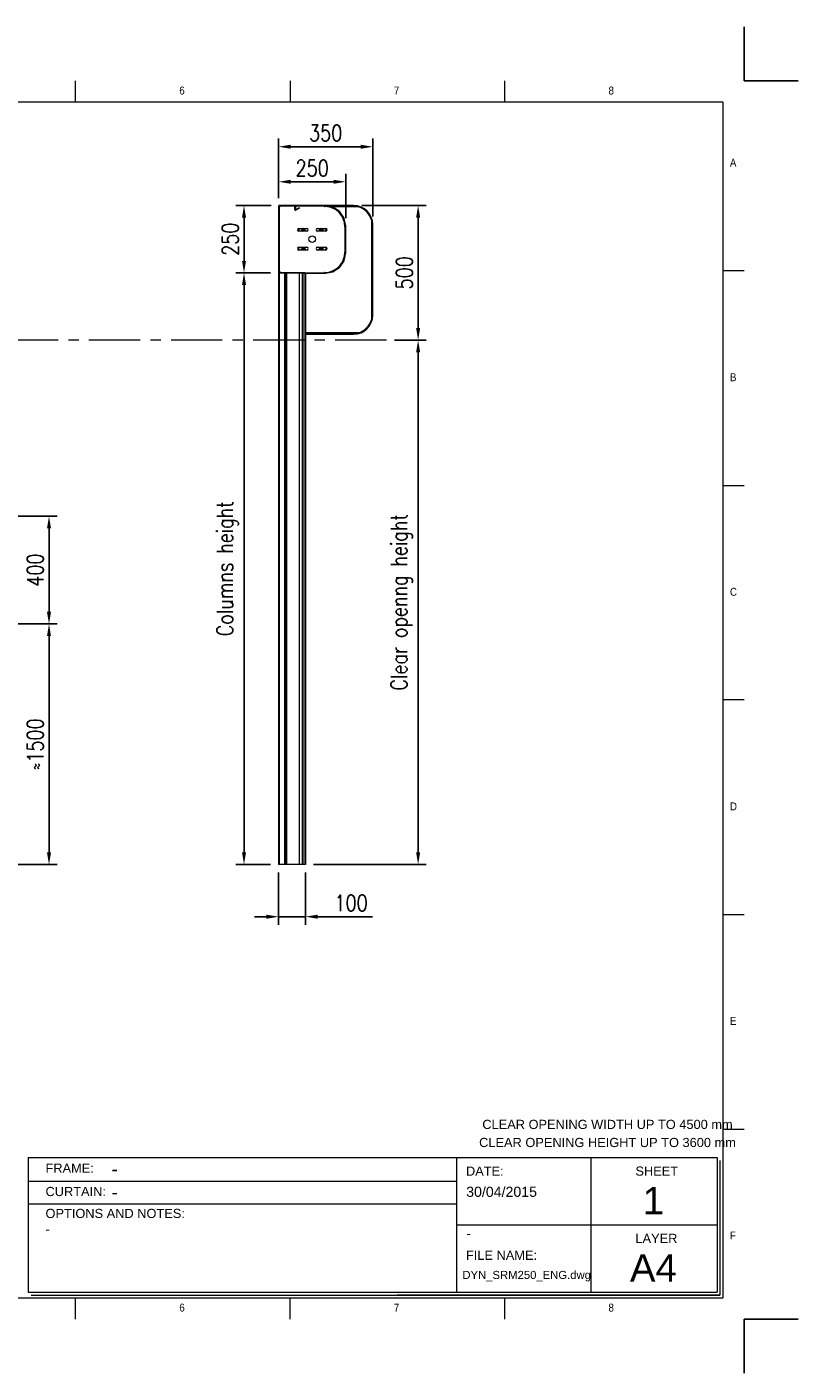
# Model space of a CAD drawing. Header units: millimetres. Extents: x 1545 to 17790, y 764 to 5765.
# Tile 5 of 5: x 5640 to 8504, y 764 to 5765. Entities that reach past the tile are written whole.
import ezdxf

# ---------------------------------------------------------------- set-up
doc = ezdxf.new("R2010")
doc.units = ezdxf.units.MM
doc.header["$LTSCALE"] = 50
doc.header["$PDSIZE"] = -1
doc.linetypes.add('CENTERX2', pattern=[20.32, 12.7, -2.54, 2.54, -2.54])
doc.layers.add('FORMAT', color=7, linetype='Continuous')
doc.styles.add('NYIP', font='romans.shx', dxfattribs={"width": 0.8})
doc.styles.add('SLDTEXTSTYLE0', font='GOTHIC.TTF', dxfattribs={"width": 0.913})
doc.styles.get("Standard").update_dxf_attribs({"font": 'GOTHIC.TTF'})
doc.dimstyles.new('STANDARD35', dxfattribs={"dimscale": 35, "dimtxt": 2, "dimasz": 1.5, "dimexe": 1, "dimexo": 1, "dimgap": 0.7, "dimtad": 1, "dimdec": 0, "dimdsep": 46, "dimtxsty": 'NYIP', "dimcen": 0, "dimclrd": 1, "dimclre": 1, "dimclrt": 2, "dimadec": 0, "dimazin": 0, "dimtfac": 1, "dimtdec": 0, "dimtix": 1, "dimtmove": 0, "dimatfit": 3, "dimfxl": 0, "dimtvp": 1, "dimtolj": 1, "dimtzin": 0, "dimarcsym": 0})

# ---------------------------------------------------------------- blocks, each defined once
blk = doc.blocks.new('A$C7C9C4F3F')
at = {"color": 7, "lineweight": 5}
for p, q in [((8295, 11245), (8295, 11504)), ((0, 1766), (199, 1766))]:
    blk.add_line(p, q, dxfattribs=at)
at = {"layer": 'FORMAT', "color": 7, "lineweight": 5}
for p, q in [((2216, 11304), (2216, 11504)), ((4209, 11504), (4209, 11304)), ((6202, 11304), (6202, 11504)), ((10188, 11304), (10188, 11504)), ((12181, 11504), (12181, 11304)), ((14174, 11304), (14174, 11504)), ((16199, 11304), (199, 11304)), ((199, 11304), (199, 199)), ((16199, 11304), (16199, 199)), ((199, 9738), (0, 9738)), ((16399, 9738), (16199, 9738)), ((0, 7745), (199, 7745)), ((16199, 7745), (16399, 7745)), ((0, 5752), (199, 5752)), ((16399, 5752), (16199, 5752)), ((0, 3759), (199, 3759)), ((16199, 3759), (16399, 3759)), ((16199, 1766), (16399, 1766)), ((8295, 0), (8295, 258)), ((199, 199), (16199, 199)), ((2224, 0), (2224, 199)), ((4018, 199), (4018, 0)), ((6210, 0), (6210, 199)), ((10188, 0), (10188, 199)), ((12181, 0), (12181, 199)), ((14174, 0), (14174, 199))]:
    blk.add_line(p, q, dxfattribs=at)
at = {"color": 7, "lineweight": 5, "char_height": 73.8, "attachment_point": 1, "style": 'SLDTEXTSTYLE0'}
for s, insert in [('1', (1203, 11450)), ('2', (3180, 11450)), ('3', (5173, 11450)), ('4', (7166, 11450)), ('5', (9159, 11450)), ('6', (11152, 11450)), ('7', (13145, 11450)), ('8', (15138, 11450)), ('A', (66, 10780)), ('A', (16266, 10780)), ('B', (66, 8787)), ('B', (16266, 8787)), ('C', (66, 6794)), ('C', (16266, 6794)), ('D', (66, 4801)), ('D', (16266, 4801)), ('E', (66, 2808)), ('1', (1012, 145)), ('2', (2988, 145)), ('3', (4981, 145)), ('4', (6974, 145))]:
    blk.add_mtext(s, dxfattribs=dict(at, insert=insert))
at = {"layer": 'FORMAT', "color": 7, "lineweight": 5, "char_height": 73.8, "attachment_point": 1, "style": 'SLDTEXTSTYLE0'}
for s, insert in [('E', (16266, 2808)), ('F', (66, 815)), ('F', (16266, 815)), ('5', (9159, 145)), ('6', (11152, 145)), ('7', (13145, 145)), ('8', (15138, 145))]:
    blk.add_mtext(s, dxfattribs=dict(at, insert=insert))
blk = doc.blocks.new('*D38')
at = {"color": 1, "lineweight": -2, "transparency": 16777216}
for p, q in [((6574.4, 5128.9), (6574.4, 5349.9)), ((6619.4, 5319.9), (6879.4, 5319.9)), ((6924.4, 5060.4), (6924.4, 5349.9))]:
    blk.add_line(p, q, dxfattribs=at)
at = {"color": 1, "transparency": 16777216}
for points in [[(6619.4, 5327.4), (6619.4, 5312.4), (6574.4, 5319.9)], [(6879.4, 5327.4), (6879.4, 5312.4), (6924.4, 5319.9)]]:
    blk.add_solid(points, dxfattribs=at)
at = {"layer": 'Defpoints', "color": 0, "transparency": 16777216}
for p in [(6924.4, 5319.9), (6574.4, 5098.9), (6924.4, 5030.4)]:
    blk.add_point(p, dxfattribs=at)
at = {"color": 2, "lineweight": 0, "transparency": 16777216, "insert": (6749.4, 5370.9), "char_height": 60, "attachment_point": 5, "style": 'NYIP'}
blk.add_mtext('\\A1;350', dxfattribs=at)
blk = doc.blocks.new('*D39')
at = {"color": 1, "lineweight": -2, "transparency": 16777216}
for p, q in [((6574.4, 5128.9), (6574.4, 5219.7)), ((6824.1, 5054.7), (6824.1, 5219.7)), ((6619.4, 5189.7), (6779.1, 5189.7))]:
    blk.add_line(p, q, dxfattribs=at)
at = {"color": 1, "transparency": 16777216}
for points in [[(6619.4, 5197.2), (6619.4, 5182.2), (6574.4, 5189.7)], [(6779.1, 5197.2), (6779.1, 5182.2), (6824.1, 5189.7)]]:
    blk.add_solid(points, dxfattribs=at)
at = {"layer": 'Defpoints', "color": 0, "transparency": 16777216}
for p in [(6824.1, 5189.7), (6574.4, 5098.9), (6824.1, 5024.7)]:
    blk.add_point(p, dxfattribs=at)
at = {"color": 2, "lineweight": 0, "transparency": 16777216, "insert": (6699.2, 5240.7), "char_height": 60, "attachment_point": 5, "style": 'NYIP'}
blk.add_mtext('\\A1;250', dxfattribs=at)
blk = doc.blocks.new('*D40')
at = {"color": 1, "lineweight": -2, "transparency": 16777216}
for p, q in [((6546.9, 5101.4), (6416.1, 5101.4)), ((6446.1, 5056.4), (6446.1, 4895.9)), ((6544.4, 4850.9), (6416.1, 4850.9))]:
    blk.add_line(p, q, dxfattribs=at)
at = {"color": 1, "transparency": 16777216}
for points in [[(6438.6, 5056.4), (6453.6, 5056.4), (6446.1, 5101.4)], [(6438.6, 4895.9), (6453.6, 4895.9), (6446.1, 4850.9)]]:
    blk.add_solid(points, dxfattribs=at)
at = {"layer": 'Defpoints', "color": 0, "transparency": 16777216}
for p in [(6576.9, 5101.4), (6446.1, 4850.9), (6574.4, 4850.9)]:
    blk.add_point(p, dxfattribs=at)
at = {"color": 2, "lineweight": 0, "transparency": 16777216, "insert": (6395.1, 4976.2), "char_height": 60, "attachment_point": 5, "rotation": 90, "style": 'NYIP'}
blk.add_mtext('\\A1;250', dxfattribs=at)
blk = doc.blocks.new('*D41')
at = {"color": 1, "lineweight": -2, "transparency": 16777216}
for p, q in [((6544.4, 4850.9), (6416.1, 4850.9)), ((6446.1, 4805.9), (6446.1, 2697.9)), ((6544.4, 2652.9), (6416.1, 2652.9))]:
    blk.add_line(p, q, dxfattribs=at)
at = {"color": 1, "transparency": 16777216}
for points in [[(6438.6, 4805.9), (6453.6, 4805.9), (6446.1, 4850.9)], [(6438.6, 2697.9), (6453.6, 2697.9), (6446.1, 2652.9)]]:
    blk.add_solid(points, dxfattribs=at)
at = {"layer": 'Defpoints', "color": 0, "transparency": 16777216}
for p in [(6574.4, 4850.9), (6446.1, 2652.9), (6574.4, 2652.9)]:
    blk.add_point(p, dxfattribs=at)
at = {"color": 2, "lineweight": 0, "transparency": 16777216, "insert": (6385.1, 3751.9), "char_height": 60, "attachment_point": 5, "rotation": 90, "style": 'NYIP'}
blk.add_mtext('\\A1;Columns height', dxfattribs=at)
blk = doc.blocks.new('*D42')
at = {"color": 1, "lineweight": -2, "transparency": 16777216}
for p, q in [((6883.4, 5101.4), (7122.9, 5101.4)), ((7092.9, 5056.4), (7092.9, 4646.4)), ((7005, 4601.4), (7122.9, 4601.4))]:
    blk.add_line(p, q, dxfattribs=at)
at = {"color": 1, "transparency": 16777216}
for points in [[(7085.4, 5056.4), (7100.4, 5056.4), (7092.9, 5101.4)], [(7085.4, 4646.4), (7100.4, 4646.4), (7092.9, 4601.4)]]:
    blk.add_solid(points, dxfattribs=at)
at = {"layer": 'Defpoints', "color": 0, "transparency": 16777216}
for p in [(6853.4, 5101.4), (6975, 4601.4), (7092.9, 4601.4)]:
    blk.add_point(p, dxfattribs=at)
at = {"color": 2, "lineweight": 0, "transparency": 16777216, "insert": (7041.9, 4851.4), "char_height": 60, "attachment_point": 5, "rotation": 90, "style": 'NYIP'}
blk.add_mtext('\\A1;500', dxfattribs=at)
blk = doc.blocks.new('*D45')
at = {"color": 1, "lineweight": -2, "transparency": 16777216}
for p, q in [((7005, 4601.4), (7122.9, 4601.4)), ((7092.9, 2697.9), (7092.9, 4556.4)), ((6704.4, 2652.9), (7122.9, 2652.9))]:
    blk.add_line(p, q, dxfattribs=at)
at = {"color": 1, "transparency": 16777216}
for points in [[(7085.4, 4556.4), (7100.4, 4556.4), (7092.9, 4601.4)], [(7085.4, 2697.9), (7100.4, 2697.9), (7092.9, 2652.9)]]:
    blk.add_solid(points, dxfattribs=at)
at = {"layer": 'Defpoints', "color": 0, "transparency": 16777216}
for p in [(6975, 4601.4), (7092.9, 4601.4), (6674.4, 2652.9)]:
    blk.add_point(p, dxfattribs=at)
at = {"color": 2, "lineweight": 0, "transparency": 16777216, "insert": (7031.9, 3627.2), "char_height": 60, "attachment_point": 5, "rotation": 90, "style": 'NYIP'}
blk.add_mtext('\\A1;Clear openng height', dxfattribs=at)
blk = doc.blocks.new('*D46')
at = {"color": 1, "lineweight": -2, "transparency": 16777216}
for p, q in [((5584.1, 3546.9), (5751.6, 3546.9)), ((5721.6, 2697.9), (5721.6, 3501.9)), ((5045.3, 2652.9), (5751.6, 2652.9))]:
    blk.add_line(p, q, dxfattribs=at)
at = {"color": 1, "transparency": 16777216}
for points in [[(5714.1, 3501.9), (5729.1, 3501.9), (5721.6, 3546.9)], [(5714.1, 2697.9), (5729.1, 2697.9), (5721.6, 2652.9)]]:
    blk.add_solid(points, dxfattribs=at)
at = {"layer": 'Defpoints', "color": 0, "transparency": 16777216}
for p in [(5554.1, 3546.9), (5721.6, 3546.9), (5015.3, 2652.9)]:
    blk.add_point(p, dxfattribs=at)
at = {"color": 2, "lineweight": 0, "transparency": 16777216, "insert": (5670.6, 3099.9), "char_height": 60, "attachment_point": 5, "rotation": 90, "style": 'NYIP'}
blk.add_mtext('\\A1;≈1500', dxfattribs=at)
blk = doc.blocks.new('*D47')
at = {"color": 1, "lineweight": -2, "transparency": 16777216}
for p, q in [((5584.1, 3946.9), (5751.6, 3946.9)), ((5721.6, 3591.9), (5721.6, 3901.9)), ((5584.1, 3546.9), (5751.6, 3546.9))]:
    blk.add_line(p, q, dxfattribs=at)
at = {"color": 1, "transparency": 16777216}
for points in [[(5714.1, 3901.9), (5729.1, 3901.9), (5721.6, 3946.9)], [(5714.1, 3591.9), (5729.1, 3591.9), (5721.6, 3546.9)]]:
    blk.add_solid(points, dxfattribs=at)
at = {"layer": 'Defpoints', "color": 0, "transparency": 16777216}
for p in [(5554.1, 3946.9), (5721.6, 3946.9), (5554.1, 3546.9)]:
    blk.add_point(p, dxfattribs=at)
at = {"color": 2, "lineweight": 0, "transparency": 16777216, "insert": (5670.6, 3746.9), "char_height": 60, "attachment_point": 5, "rotation": 90, "style": 'NYIP'}
blk.add_mtext('\\A1;400', dxfattribs=at)
blk = doc.blocks.new('*D49')
at = {"color": 1, "lineweight": -2, "transparency": 16777216}
for p, q in [((6574.4, 2622.9), (6574.4, 2429.1)), ((6674.4, 2622.9), (6674.4, 2429.1)), ((6529.4, 2459.1), (6484.4, 2459.1)), ((6574.4, 2459.1), (6674.4, 2459.1)), ((6719.4, 2459.1), (6923, 2459.1))]:
    blk.add_line(p, q, dxfattribs=at)
at = {"color": 1, "transparency": 16777216}
for points in [[(6529.4, 2466.6), (6529.4, 2451.6), (6574.4, 2459.1)], [(6719.4, 2466.6), (6719.4, 2451.6), (6674.4, 2459.1)]]:
    blk.add_solid(points, dxfattribs=at)
at = {"layer": 'Defpoints', "color": 0, "transparency": 16777216}
for p in [(6574.4, 2652.9), (6674.4, 2652.9), (6674.4, 2459.1)]:
    blk.add_point(p, dxfattribs=at)
at = {"color": 2, "lineweight": 0, "transparency": 16777216, "insert": (6843.7, 2510.1), "char_height": 60, "attachment_point": 5, "style": 'NYIP'}
blk.add_mtext('\\A1;100', dxfattribs=at)

msp = doc.modelspace()

# ---------------------------------------------------------------- linework, layer by layer
at = {"color": 2}
for p, q in [((8304.3, 5565), (8304.3, 5765)), ((8304.3, 5565), (8504.3, 5565)), ((8304.3, 963.5), (8504.3, 963.5)), ((8304.3, 963.5), (8304.3, 763.5))]:
    msp.add_line(p, q, dxfattribs=at)
at = {"color": 7, "lineweight": 5}
for p, q in [((6575.9, 5098.9), (6574.4, 5098.9)), ((6574.4, 5098.9), (6574.4, 4851.9)), ((6575, 5101.4), (6575, 5100.5)), ((6576.9, 5101.4), (6575, 5101.4)), ((6575.9, 5098.9), (6575.9, 4851.9)), ((6575.9, 5096.6), (6576.4, 5096.6)), ((6576, 5099.4), (6579.5, 5099.4)), ((6576.4, 5096.6), (6576.4, 4854.9)), ((6579.5, 5096.6), (6576.4, 5096.6)), ((6576.9, 5101.4), (6576.9, 5099.9)), ((6633.9, 5101.4), (6576.9, 5101.4)), ((6633.9, 5099.9), (6576.9, 5099.9)), ((6579.5, 5099.4), (6579.5, 5099.9)), ((6579.5, 5099.4), (6579.5, 5096.6)), ((6745.5, 5099.4), (6579.5, 5099.4)), ((6633.9, 5099.9), (6633.9, 5101.4)), ((6853.4, 5101.4), (6633.9, 5101.4)), ((6636.4, 5098.9), (6634.9, 5098.9)), ((6634.9, 5086.2), (6634.9, 5098.9)), ((6634.9, 5086.2), (6636.4, 5086.2)), ((6636.9, 5097.5), (6635.7, 5097.5)), ((6635.7, 5097.5), (6635.7, 5084.9)), ((6635.7, 5084.9), (6636.9, 5084.9)), ((6635.9, 5100.4), (6637.1, 5100.4)), ((6636.2, 5099.9), (6636.6, 5099.9)), ((6636.4, 5086.2), (6636.4, 5098.9)), ((6636.9, 5097.5), (6636.9, 5084.9)), ((6651.5, 5093.2), (6637.9, 5085.4)), ((6637.9, 5085.4), (6638.6, 5084.1)), ((6652.2, 5091.9), (6638.6, 5084.1)), ((6639.3, 5101.1), (6639.3, 5099.9)), ((6747.7, 5101.1), (6639.3, 5101.1)), ((6747.7, 5099.9), (6639.3, 5099.9)), ((6652.2, 5091.9), (6651.5, 5093.2)), ((6745.5, 5099.9), (6745.5, 5099.4)), ((6745.5, 5099.4), (6745.5, 5097.9)), ((6745.5, 5097.9), (6745.9, 5097.9)), ((6747.7, 5099.9), (6747.7, 5101.1)), ((6748.4, 5101), (6748.1, 5099.9)), ((6776.1, 5094.3), (6748.1, 5099.9)), ((6776.4, 5095.5), (6748.4, 5101)), ((6751.5, 5100.4), (6853.4, 5100.4)), ((6761.8, 5097.1), (6756.6, 5097.1)), ((6871, 5097.1), (6768, 5097.1)), ((6776.1, 5094.3), (6776.4, 5095.5)), ((6777.7, 5094.9), (6777, 5093.9)), ((6800.5, 5078.2), (6777, 5093.9)), ((6801.2, 5079.2), (6777.7, 5094.9)), ((6800.5, 5078.2), (6801.2, 5079.2)), ((6802.2, 5078.2), (6801.2, 5077.6)), ((6816.9, 5054), (6801.2, 5077.6)), ((6817.9, 5054.7), (6802.2, 5078.2)), ((6816.9, 5054), (6817.9, 5054.7)), ((6818.5, 5053.4), (6817.3, 5053.2)), ((6822.9, 5025.1), (6817.3, 5053.2)), ((6824, 5025.4), (6818.5, 5053.4)), ((6649.4, 5006.2), (6649.4, 5013.9)), ((6649.6, 5016.7), (6679.1, 5016.7)), ((6679.1, 5006.2), (6649.6, 5006.2)), ((6666.1, 5013.8), (6659.8, 5007.5)), ((6667.3, 5010.1), (6667.4, 5010.7)), ((6719.6, 5016.7), (6749.1, 5016.7)), ((6749.1, 5006.2), (6719.6, 5006.2)), ((6736.3, 5010.1), (6731.4, 5015.1)), ((6749.4, 5013.9), (6749.4, 5006.2)), ((6751.9, 5015.9), (6751.9, 5006.9)), ((6822.4, 5022.9), (6820.9, 5022.9)), ((6822.4, 4927.9), (6822.4, 5022.9)), ((6822.4, 5022.9), (6822.9, 5022.9)), ((6822.9, 5025.1), (6824, 5025.4)), ((6824.1, 5024.7), (6822.9, 5024.7)), ((6822.9, 4926.1), (6822.9, 5024.7)), ((6824.1, 4926.1), (6824.1, 5024.7)), ((6919.5, 5048.6), (6919.5, 4676.9)), ((6923.4, 5030.4), (6922.8, 5030.4)), ((6923, 5026.2), (6923.4, 5026.2)), ((6923.4, 5030.4), (6923.4, 4694.4)), ((6924.4, 4694.4), (6924.4, 5030.4)), ((6649.4, 4938.9), (6649.4, 4946.7)), ((6649.6, 4946.7), (6679.1, 4946.7)), ((6679.1, 4936.2), (6649.6, 4936.2)), ((6660, 4945.2), (6666.4, 4938.9)), ((6719.6, 4946.7), (6749.1, 4946.7)), ((6749.1, 4936.2), (6719.6, 4936.2)), ((6730.9, 4937.3), (6736.3, 4942.6)), ((6749.4, 4946.7), (6749.4, 4938.9)), ((6751.9, 4945.9), (6751.9, 4936.9)), ((6817.3, 4897.7), (6822.9, 4925.7)), ((6818.5, 4897.4), (6824, 4925.4)), ((6822.4, 4927.9), (6820.9, 4927.9)), ((6822.9, 4927.9), (6822.4, 4927.9)), ((6822.9, 4926.1), (6824.1, 4926.1)), ((6824, 4925.4), (6822.9, 4925.7)), ((6574.4, 4851.9), (6575.9, 4851.9)), ((6574.4, 4850.9), (6574.4, 4851.9)), ((6576.4, 4854.9), (6575.9, 4854.9)), ((6577.9, 4854.2), (6575.9, 4854.2)), ((6576.4, 4854.9), (6579.8, 4854.9)), ((6577.9, 4854.2), (6577.9, 4854.9)), ((6578.4, 4854.2), (6577.9, 4854.2)), ((6578.3, 4850.9), (6578.3, 4854.2)), ((6578.4, 4854.9), (6578.4, 4854.2)), ((6579.5, 4854.2), (6578.4, 4854.2)), ((6579.5, 4853.4), (6579.5, 4854.2)), ((6579.5, 4852.9), (6579.5, 4853.4)), ((6579.5, 4853.4), (6579.8, 4853.4)), ((6579.8, 4852.9), (6579.5, 4852.9)), ((6579.5, 4850.9), (6579.5, 4852.9)), ((6579.8, 4854.9), (6579.8, 4851.4)), ((6745.9, 4852.9), (6745.5, 4852.9)), ((6745.5, 4851.4), (6745.5, 4852.9)), ((6748.1, 4851), (6776.1, 4856.5)), ((6748.4, 4849.8), (6776.4, 4855.4)), ((6776.4, 4855.4), (6776.1, 4856.5)), ((6777, 4856.9), (6800.5, 4872.6)), ((6777, 4856.9), (6777.7, 4855.9)), ((6777.7, 4855.9), (6801.2, 4871.6)), ((6801.2, 4871.6), (6800.5, 4872.6)), ((6801.2, 4873.3), (6816.9, 4896.8)), ((6801.2, 4873.3), (6802.2, 4872.6)), ((6802.2, 4872.6), (6817.9, 4896.2)), ((6817.9, 4896.2), (6816.9, 4896.8)), ((6817.3, 4897.7), (6818.5, 4897.4)), ((6574.4, 4850.9), (6574.4, 2652.9)), ((6577.2, 4850.9), (6574.4, 4850.9)), ((6577.2, 4850.9), (6577.2, 2652.9)), ((6596.6, 4850.9), (6577.2, 4850.9)), ((6579.8, 4851.4), (6745.5, 4851.4)), ((6579.8, 4850.9), (6579.8, 4851.4)), ((6596.6, 4850.9), (6596.6, 4732.9)), ((6601.4, 4850.9), (6596.6, 4850.9)), ((6596.6, 4847.9), (6599.9, 4847.9)), ((6599.4, 4847.9), (6599.4, 4732.9)), ((6603.3, 4850.9), (6601.4, 4850.9)), ((6603.3, 4850.9), (6603.3, 2652.9)), ((6650.4, 4850.9), (6603.3, 4850.9)), ((6650.4, 4850.9), (6650.4, 2652.9)), ((6651.4, 4850.9), (6650.4, 4850.9)), ((6651.4, 4850.9), (6651.4, 2652.9)), ((6652.8, 4850.9), (6651.4, 4850.9)), ((6671.4, 4850.9), (6652.8, 4850.9)), ((6662.4, 4850.9), (6662.4, 2652.9)), ((6664.1, 4850.9), (6664.1, 2652.9)), ((6671.4, 4850.9), (6671.4, 4849.7)), ((6671.4, 4850.9), (6747.7, 4850.9)), ((6671.4, 4849.7), (6747.7, 4849.7)), ((6671.8, 4849.7), (6671.8, 2652.9)), ((6672.8, 4849.7), (6672.8, 2652.9)), ((6674.4, 4849.7), (6674.4, 2652.9)), ((6745.5, 4851.4), (6745.5, 4850.9)), ((6747.7, 4849.7), (6747.7, 4850.9)), ((6748.1, 4851), (6748.4, 4849.8)), ((6596.6, 4732.9), (6596.6, 2652.9)), ((6599.4, 4732.9), (6596.6, 4732.9)), ((6599.4, 4732.9), (6599.4, 2652.9)), ((6922.8, 4694.4), (6923.4, 4694.4)), ((6923.4, 4699.7), (6923, 4699.7)), ((6871, 4628.3), (6674.4, 4628.3)), ((6853.4, 4624.4), (6674.4, 4624.4)), ((6674.4, 4623.4), (6853.4, 4623.4)), ((6848.1, 4624.8), (6848.1, 4624.4)), ((6853.4, 4624.4), (6853.4, 4625)), ((6577.2, 2652.9), (6574.4, 2652.9)), ((6596.6, 2652.9), (6577.2, 2652.9)), ((6599.4, 2652.9), (6596.6, 2652.9)), ((6603.3, 2652.9), (6599.4, 2652.9)), ((6650.4, 2652.9), (6603.3, 2652.9)), ((6651.4, 2652.9), (6650.4, 2652.9)), ((6662.4, 2652.9), (6651.4, 2652.9)), ((6664.1, 2652.9), (6662.4, 2652.9)), ((6671.8, 2652.9), (6664.1, 2652.9)), ((6672.8, 2652.9), (6671.8, 2652.9)), ((6674.4, 2652.9), (6672.8, 2652.9))]:
    msp.add_line(p, q, dxfattribs=at)
at = {"color": 1, "linetype": 'CENTERX2', "lineweight": 5, "ltscale": 0.3}
msp.add_line((6975, 4601.4), (2691.5, 4601.4), dxfattribs=at)
at = {"lineweight": 5}
for p, q in [((5644.7, 1563.9), (8204, 1563.9)), ((5644.7, 1563.9), (5644.7, 1063.9)), ((7234.9, 1563.9), (7234.9, 1063.9)), ((7734.9, 1563.9), (7734.9, 1063.9)), ((8204, 1563.9), (8204, 1063.9)), ((8214.3, 1553.6), (8214.3, 1053.6)), ((5646.7, 1476.4), (7234.9, 1476.4)), ((5646.7, 1392.4), (7234.9, 1392.4)), ((7234.9, 1313.9), (8204, 1313.9)), ((5644.7, 1063.9), (8204, 1063.9)), ((5655.1, 1053.6), (8214.3, 1053.6)), ((8214.3, 1053.6), (7015.3, 1053.6)), ((7025.6, 1053.6), (8214.3, 1053.6))]:
    msp.add_line(p, q, dxfattribs=at)
at = {"color": 7, "lineweight": 5, "flags": 128}
for points in [[(6649.7, 5016.7), (6649.6, 5016.1), (6649.4, 5013.9)], [(6665.6, 5006.2), (6668.3, 5008.9), (6670.4, 5010.8)], [(6749.4, 5013.9), (6749.2, 5016.1), (6749.1, 5016.7)], [(6649.4, 4938.9), (6649.6, 4936.7), (6649.7, 4936.2)], [(6670.4, 4942), (6667.8, 4944.4), (6665.6, 4946.7)], [(6665.8, 4945.1), (6666.1, 4944.5), (6666.9, 4943.6)], [(6749.1, 4936.2), (6749.2, 4936.7), (6749.4, 4938.9)]]:
    msp.add_lwpolyline(points, dxfattribs=at)
at = {"color": 7, "lineweight": 5}
msp.add_circle((6699.4, 4976.4), 12.5, dxfattribs=at)
for centre, radius, start, end in [((6576.9, 5098.9), 2.5, 90, 180), ((6576.9, 5098.9), 1, 90, 180), ((6633.9, 5098.9), 2.5, 0, 90), ((6633.9, 5098.9), 1, 0, 90), ((6637.4, 5086.2), 2.5, 180, 300), ((6639.3, 5097.5), 3.57, 90, 180), ((6637.4, 5086.2), 1, 180, 300), ((6639.3, 5097.5), 2.37, 90, 180), ((6745.9, 5022.9), 75, 360, 90), ((6747.7, 5097.5), 3.57, 78.75, 90), ((6747.7, 5097.5), 2.37, 78.75, 90), ((6775.7, 5092), 2.37, 56.25, 78.75), ((6775.7, 5092), 3.57, 56.25, 78.75), ((6799.2, 5076.2), 2.37, 33.75, 56.25), ((6799.2, 5076.2), 3.57, 33.75, 56.25), ((6815, 5052.7), 2.37, 11.25, 33.75), ((6815, 5052.7), 3.57, 11.25, 33.75), ((6853.4, 5030.4), 71, 0, 90), ((6853.4, 5030.4), 70, 0, 90), ((6848.1, 5025.7), 75, 17.7481, 72.2552), ((6649.6, 5011.4), 5.25, 90, 270), ((6661.9, 5013.9), 12.7, 167.6607, 191.7818), ((6664.4, 5011.4), 6, 118.955, 180), ((6662.9, 5010.7), 4.5, 0, 172.9719), ((6664.4, 5011.4), 6, 180, 241.045), ((6662.9, 5010.7), 4.5, 239.2412, 281.0478), ((6699.4, 4976.4), 46.5, 128.7896, 140.2242), ((6664.4, 5011.4), 6, 298.955, 61.045), ((6661.9, 5013.9), 12.5, 321.5508, 3.4019), ((6678.4, 5014.9), 4, 154.0555, 183.4019), ((6679.1, 5011.4), 5.25, 270, 90), ((6719.6, 5011.4), 5.25, 90, 270), ((6720.4, 5014.9), 4, 356.5987, 25.9445), ((6736.9, 5013.9), 12.5, 176.5987, 218.4393), ((6734.4, 5011.4), 6, 118.955, 180), ((6734.4, 5011.4), 6, 180, 241.045), ((6699.4, 4976.4), 45, 41.3847, 49.8229), ((6728.7, 5005.5), 4.89, 11.0309, 87.4829), ((6731.9, 5010.7), 4.5, 0, 128.1767), ((6731.9, 5010.7), 4.5, 284.9396, 0), ((6734.4, 5011.4), 6, 298.955, 61.045), ((6749.1, 5011.4), 5.25, 270, 90), ((6736.9, 5013.9), 12.7, 348.2182, 12.3393), ((6820.5, 5024.7), 2.37, 0, 11.25), ((6820.5, 5024.7), 3.57, 0, 11.25), ((6649.6, 4941.4), 5.25, 90, 270), ((6664.4, 4941.4), 6, 118.955, 180), ((6662.9, 4941.7), 4.5, 187.7524, 0), ((6664.4, 4941.4), 6, 180, 241.045), ((6662.9, 4941.7), 4.5, 0, 153.6935), ((6664.4, 4941.4), 6, 298.955, 61.045), ((6661.9, 4938.9), 12.5, 356.4535, 38.1956), ((6678.4, 4937.9), 4, 176.4535, 205.9445), ((6679.1, 4941.4), 5.25, 270, 90), ((6719.6, 4941.4), 5.25, 90, 270), ((6720.4, 4937.9), 4, 334.0555, 3.4746), ((6736.9, 4938.9), 12.5, 141.6839, 183.4746), ((6699.4, 4976.4), 45, 310.1771, 318.6153), ((6734.4, 4941.4), 6, 118.955, 180), ((6734.4, 4941.4), 6, 180, 241.045), ((6728.5, 4947.1), 5, 270.6976, 345.696), ((6731.9, 4941.7), 4.5, 240.4242, 0), ((6731.9, 4941.7), 4.5, 0, 79.971), ((6734.4, 4941.4), 6, 298.955, 61.045), ((6745.9, 4927.9), 75, 270, 0), ((6749.1, 4941.4), 5.25, 270, 90), ((6820.5, 4926.1), 2.37, 348.75, 0), ((6820.5, 4926.1), 3.57, 348.75, 0), ((6576.9, 4851.9), 2.5, 180, 203.5782), ((6576.9, 4851.9), 1, 180, 270), ((6775.7, 4858.9), 2.37, 281.25, 303.75), ((6775.7, 4858.9), 3.57, 281.25, 303.75), ((6799.2, 4874.6), 2.37, 303.75, 326.25), ((6799.2, 4874.6), 3.57, 303.75, 326.25), ((6815, 4898.1), 2.37, 326.25, 348.75), ((6815, 4898.1), 3.57, 326.25, 348.75), ((6747.7, 4853.3), 2.37, 270, 281.25), ((6747.7, 4853.3), 3.57, 270, 281.25), ((6853.4, 4694.4), 70, 270, 0), ((6853.4, 4694.4), 71, 270, 0), ((6848.1, 4699.7), 75, 287.7448, 342.2552)]:
    msp.add_arc(centre, radius, start, end, dxfattribs=at)
for points, knots in [([(6858.9, 5100), (6859.8, 5099.9), (6862.2, 5099.7), (6866.2, 5098.7), (6869.3, 5097.7), (6871, 5097.1)], [0, 0, 0, 0, 0.221336, 0.58327, 1, 1, 1, 1]), ([(6919.5, 5048.6), (6920.2, 5046.7), (6921.4, 5043.1), (6922.4, 5037.6), (6922.8, 5032), (6922.9, 5028.2), (6923, 5026.2)], [0, 0, 0, 0, 0.254826, 0.504243, 0.731462, 1, 1, 1, 1]), ([(6923, 4699.7), (6922.9, 4698.1), (6922.9, 4695), (6922.7, 4690.5), (6922.1, 4686.1), (6921.1, 4681.6), (6920.1, 4678.5), (6919.5, 4676.9)], [0, 0, 0, 0, 0.203019, 0.3996129, 0.5821132, 0.7763527, 1, 1, 1, 1]), ([(6871, 4628.3), (6869.1, 4627.6), (6865.4, 4626.4), (6859.8, 4625.4), (6854, 4625), (6850.2, 4624.9), (6848.1, 4624.8)], [0, 0, 0, 0, 0.256475, 0.50423, 0.732128, 1, 1, 1, 1])]:
    msp.add_open_spline(points, degree=3, knots=knots, dxfattribs=at)

# ---------------------------------------------------------------- block references
at = {"xscale": 0.4, "yscale": 0.4, "zscale": 0.4}
msp.add_blockref('A$C7C9C4F3F', (1744.9, 963.5), dxfattribs=at)

# ---------------------------------------------------------------- texts
at = {"lineweight": 5}
for s, insert, char_height, width, attachment_point in [('{\\fArial|b0|i0|c0|p34;CLEAR OPENING WIDTH UP TO 4500 mm}', (7796.4, 1704.5), 34.043, 1130.977, 2), ('{\\fArial|b0|i0|c0|p34;CLEAR OPENING HEIGHT UP TO 3600 mm}', (7796.4, 1637.3), 34.043, 1130.977, 2), ('{\\fArial|b0|i0|c0|p34;FRAME:}', (5708.6, 1541.9), 34.043, 578.728, 1), ('{\\fArial|b0|i0|c0|p34;-}', (5953.6, 1547.1), 50, 1057.823, 1), ('{\\fArial|b0|i0|c0|p34;DATE:}', (7270.6, 1531), 34.043, 578.728, 1), ('{\\fArial|b0|i0|c0|p34;SHEET}', (7900.1, 1531), 34.043, 578.728, 1), ('{\\fArial|b0|i0|c0|p34;CURTAIN:}', (5708.6, 1455.2), 34.043, 578.728, 1), ('{\\fArial|b0|i0|c0|p34;\\H0.752x;30/04/2015}', (7271.5, 1455.9), 50, 1044.717, 1), ('{\\fArial|b0|i0|c0|p34;1}', (7966.9, 1455.1), 102, 223.943, 2), ('{\\fArial|b0|i0|c0|p34;-}', (5953.6, 1460.8), 50, 1057.823, 1), ('{\\fArial|b0|i0|c0|p34;OPTIONS AND NOTES:}', (5708.6, 1373.7), 34.043, 578.728, 1), ('{\\fArial|b0|i0|c0|p34;-}', (5708.6, 1315.3), 34.043, 578.728, 1), ('{\\fArial|b0|i0|c0|p34;\\H0.752x;-}', (7271.5, 1301.4), 50, 1044.717, 1), ('{\\fArial|b0|i0|c0|p34;LAYER}', (7900.1, 1281), 34.043, 578.728, 1), ('{\\fArial|b0|i0|c0|p34;FILE NAME:}', (7270.6, 1218.3), 34.043, 578.728, 1), ('{\\fArial|b0|i0|c0|p34;A4}', (7966.9, 1205.1), 102, 223.943, 2), ('{\\fArial|b0|i0|c0|p34;DYN_SRM250_ENG.dwg}', (7257.4, 1143.2), 30, 1044.717, 1)]:
    msp.add_mtext(s, dxfattribs=dict(at, insert=insert, char_height=char_height, width=width, attachment_point=attachment_point))

# ---------------------------------------------------------------- dimensions: what is measured, and where the dimension line sits
at = {"color": 1, "lineweight": 0}
for base, p2, picture, middle in [((6924.4, 5319.9), (6924.4, 5030.4), '*D38', (6749.4, 5370.9)), ((6824.1, 5189.7), (6824.1, 5024.7), '*D39', (6699.2, 5240.7))]:
    dim = msp.add_linear_dim(base=base, p1=(6574.4, 5098.9), p2=p2, dimstyle='STANDARD35', override={"dimscale": 30}, dxfattribs=at)
    dim.commit()
    dim.dimension.update_dxf_attribs({"geometry": picture, "text_midpoint": middle})
for base, p1, p2, picture, middle in [((6446.09995, 4850.9112), (6576.89873, 5101.41119), (6574.39873, 4850.9112), '*D40', (6395.09995, 4976.1612)), ((7092.9, 4601.4), (6853.4, 5101.4), (6975, 4601.4), '*D42', (7041.9, 4851.4)), ((5721.6, 3946.9), (5554.1, 3546.9), (5554.1, 3946.9), '*D47', (5670.6, 3746.9))]:
    dim = msp.add_linear_dim(base=base, p1=p1, p2=p2, angle=90, dimstyle='STANDARD35', override={"dimscale": 30}, dxfattribs=at)
    dim.commit()
    dim.dimension.update_dxf_attribs({"geometry": picture, "text_midpoint": middle})
for base, p1, p2, text, picture, middle in [((6446.1, 2652.9), (6574.4, 4850.9), (6574.4, 2652.9), 'Columns height', '*D41', (6385.1, 3751.9)), ((7092.9, 4601.4), (6674.4, 2652.9), (6975, 4601.4), 'Clear openng height', '*D45', (7031.9, 3627.2)), ((5721.6, 3546.9), (5015.3, 2652.9), (5554.1, 3546.9), '≈1500', '*D46', (5670.6, 3099.9))]:
    dim = msp.add_linear_dim(base=base, p1=p1, p2=p2, angle=90, text=text, dimstyle='STANDARD35', override={"dimscale": 30}, dxfattribs=at)
    dim.commit()
    dim.dimension.update_dxf_attribs({"geometry": picture, "text_midpoint": middle})
dim = msp.add_linear_dim(base=(6674.4, 2459.1), p1=(6574.4, 2652.9), p2=(6674.4, 2652.9), dimstyle='STANDARD35', override={"dimscale": 30}, dxfattribs=at)
dim.commit()
dim.dimension.update_dxf_attribs({"geometry": '*D49', "text_midpoint": (6843.7, 2459.1), "dimtype": 160})

doc.saveas('drawing.dxf')
